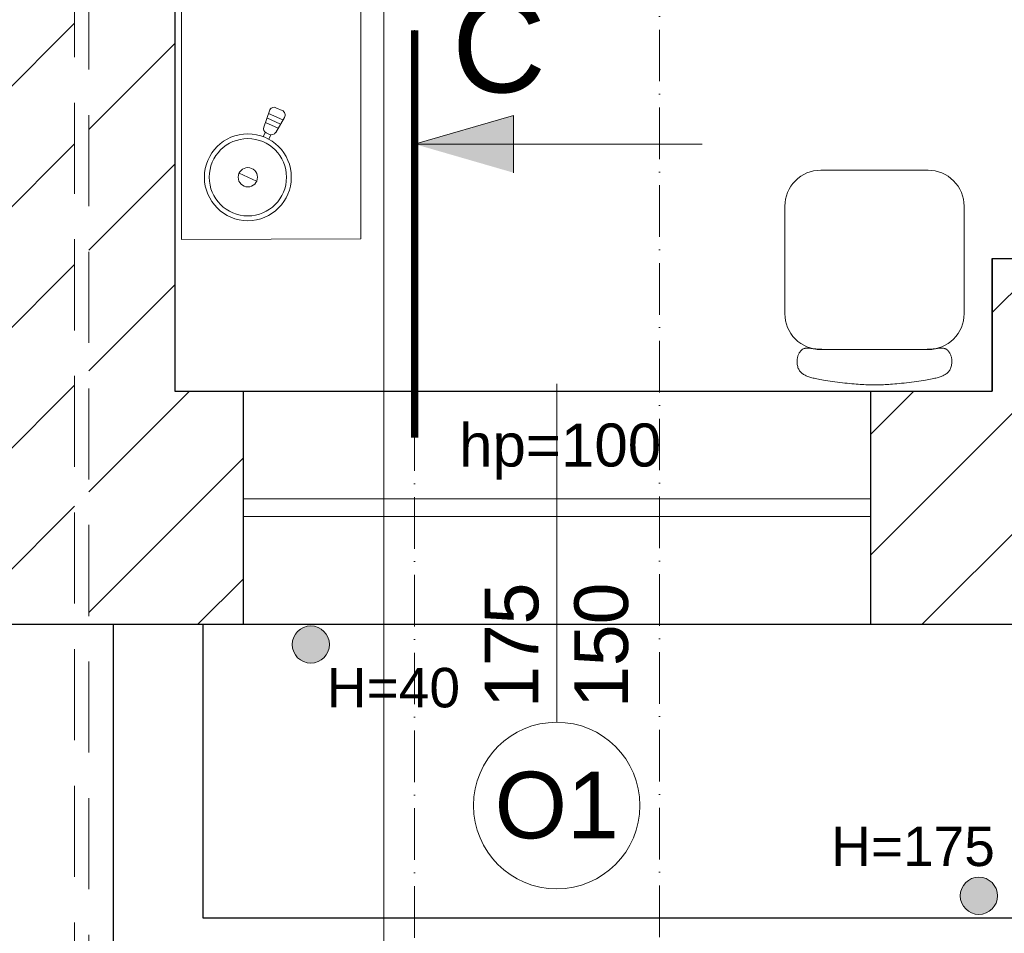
# Model space of a CAD drawing. Header units: millimetres. Extents: x 24385 to 79107, y -56478 to -23676.
# Tile 223 of 256: x 28011 to 28286, y -26096 to -25841. Entities that reach past the tile are written whole.
import ezdxf

# ---------------------------------------------------------------- set-up
doc = ezdxf.new("R2010")
doc.units = ezdxf.units.MM
doc.header["$LTSCALE"] = 2
doc.linetypes.add('ACAD_ISO10W100', pattern=[18, 12, -3, 0, -3])
doc.linetypes.add('HIDDENX2', pattern=[19.05, 12.7, -6.35])
for name, color, linetype, lineweight in [('0_OPIS', 7, 'Continuous', 13), ('3DPLAN_A_OKNA', 153, 'Continuous', 5), ('3DPLAN_A_TABELKA POMIESZCZEŃ', 7, 'Continuous', 0), ('3DPLAN_A_WYSOKOŚCI ZMIANA', 144, 'HIDDENX2', 5), ('A_STOL_OPIS', 55, 'Continuous', 5), ('A_TXT', 7, 'Continuous', 0), ('A_ZESTAWIENIE STOLARKI', 3, 'Continuous', 15), ('Opisy', 7, 'Continuous', 13)]:
    doc.layers.add(name, color=color, linetype=linetype, lineweight=lineweight)
for name, color, linetype in [('3DPLAN_A_KRESKOWANIE 1', 253, 'Continuous'), ('3DPLAN_A_OPIS', 8, 'Continuous'), ('3DPLAN_K_DZIAŁOWA NISKIE', 134, 'Continuous'), ('3DPLAN_K_NOŚNA', 7, 'Continuous'), ('3DPLAN_K_OBRYS', 243, 'Continuous'), ('3DPLAN_K_OBRYS WIDOK', 242, 'Continuous'), ('A_SCHODY', 6, 'Continuous')]:
    doc.layers.add(name, color=color, linetype=linetype)
doc.layers.add('3DPLAN_A_OBWIEDNIA', color=6, linetype='Continuous', plot=False)
doc.layers.add('FURNITURE ZD 1 500', color=7, linetype='Continuous', lineweight=13, true_color=0x9fa8a5)
doc.styles.add('ARIAL', font='arial.ttf')
doc.styles.add('TABEL1', font='txt')

# ---------------------------------------------------------------- blocks, each defined once
blk = doc.blocks.new('S50')
at = {"lineweight": 9, "ltscale": 0.0235}
blk.add_lwpolyline([(-0.1399, 0.4996), (-0.1468, 0.4994), (-0.1525, 0.4992), (-0.1572, 0.499), (-0.161, 0.4988), (-0.164, 0.4985), (-0.1666, 0.4982), (-0.1687, 0.4979), (-0.1707, 0.4977), (-0.1726, 0.4974), (-0.1744, 0.4971), (-0.1761, 0.4968), (-0.1779, 0.4966), (-0.1796, 0.4964), (-0.1813, 0.4962), (-0.183, 0.4961), (-0.1847, 0.496), (-0.1863, 0.4959), (-0.188, 0.4959), (-0.1897, 0.496), (-0.1913, 0.4962), (-0.1929, 0.4964), (-0.1945, 0.4968), (-0.196, 0.4973), (-0.1975, 0.4978), (-0.199, 0.4985), (-0.2004, 0.4993), (-0.2017, 0.5002), (-0.203, 0.5012), (-0.2042, 0.5023), (-0.2054, 0.5035), (-0.2065, 0.5047), (-0.2076, 0.506), (-0.2086, 0.5074), (-0.2096, 0.5088), (-0.2105, 0.5103), (-0.2113, 0.5119), (-0.2121, 0.5136), (-0.2129, 0.5154), (-0.2135, 0.5173), (-0.2141, 0.5193), (-0.2146, 0.5215), (-0.2151, 0.5237), (-0.2154, 0.5261), (-0.2157, 0.5286), (-0.2159, 0.5312), (-0.2159, 0.5339), (-0.2158, 0.5365), (-0.2156, 0.5393), (-0.2153, 0.542), (-0.2148, 0.5447), (-0.2141, 0.5474), (-0.2134, 0.5501), (-0.2124, 0.5526), (-0.2113, 0.5551), (-0.2101, 0.5574), (-0.2087, 0.5596), (-0.2072, 0.5616), (-0.2055, 0.5635), (-0.2037, 0.5652), (-0.2017, 0.5667), (-0.1997, 0.5682), (-0.1975, 0.5695), (-0.1953, 0.5708), (-0.1931, 0.5719), (-0.1907, 0.573), (-0.1883, 0.574), (-0.1858, 0.575), (-0.1832, 0.5759), (-0.1805, 0.5768), (-0.1776, 0.5777), (-0.1746, 0.5785), (-0.1714, 0.5794), (-0.168, 0.5802), (-0.1644, 0.5811), (-0.1606, 0.5819), (-0.1564, 0.5828), (-0.152, 0.5836), (-0.1472, 0.5845), (-0.142, 0.5854), (-0.1364, 0.5863), (-0.1304, 0.5872), (-0.124, 0.5881), (-0.1174, 0.5891), (-0.1105, 0.59), (-0.1035, 0.5909), (-0.0965, 0.5917), (-0.0894, 0.5926), (-0.0825, 0.5934), (-0.0758, 0.5941), (-0.0692, 0.5948), (-0.0628, 0.5954), (-0.0567, 0.596), (-0.0508, 0.5965), (-0.0451, 0.597), (-0.0397, 0.5974), (-0.0346, 0.5977), (-0.0297, 0.5979), (-0.0251, 0.5981), (-0.0208, 0.5982), (-0.0166, 0.5983), (-0.0125, 0.5984), (-0.0085, 0.5984), (-0.0046, 0.5984), (-0.0007, 0.5984), (0.0033, 0.5984), (0.0073, 0.5984), (0.0114, 0.5984), (0.0156, 0.5983), (0.02, 0.5982), (0.0245, 0.5981), (0.0293, 0.5979), (0.0342, 0.5977), (0.0395, 0.5974), (0.045, 0.597), (0.0507, 0.5965), (0.0566, 0.596), (0.0628, 0.5954), (0.0692, 0.5948), (0.0758, 0.5941), (0.0825, 0.5934), (0.0894, 0.5926), (0.0965, 0.5917), (0.1035, 0.5909), (0.1105, 0.59), (0.1174, 0.5891), (0.124, 0.5881), (0.1304, 0.5872), (0.1364, 0.5863), (0.142, 0.5854), (0.1472, 0.5845), (0.152, 0.5836), (0.1564, 0.5828), (0.1606, 0.5819), (0.1644, 0.5811), (0.168, 0.5802), (0.1714, 0.5794), (0.1746, 0.5785), (0.1776, 0.5777), (0.1805, 0.5768), (0.1832, 0.5759), (0.1858, 0.575), (0.1883, 0.574), (0.1907, 0.573), (0.1931, 0.5719), (0.1953, 0.5708), (0.1975, 0.5695), (0.1997, 0.5682), (0.2017, 0.5667), (0.2037, 0.5652), (0.2055, 0.5635), (0.2072, 0.5616), (0.2087, 0.5596), (0.2101, 0.5574), (0.2113, 0.5551), (0.2124, 0.5526), (0.2134, 0.5501), (0.2141, 0.5474), (0.2148, 0.5447), (0.2153, 0.542), (0.2156, 0.5393), (0.2158, 0.5365), (0.2159, 0.5339), (0.2159, 0.5312), (0.2157, 0.5286), (0.2154, 0.5261), (0.2151, 0.5237), (0.2146, 0.5215), (0.2141, 0.5193), (0.2135, 0.5173), (0.2129, 0.5154), (0.2121, 0.5136), (0.2113, 0.5119), (0.2105, 0.5103), (0.2096, 0.5088), (0.2086, 0.5074), (0.2076, 0.506), (0.2065, 0.5047), (0.2054, 0.5035), (0.2042, 0.5023), (0.203, 0.5012), (0.2017, 0.5002), (0.2004, 0.4993), (0.199, 0.4985), (0.1975, 0.4978), (0.196, 0.4973), (0.1945, 0.4968), (0.1929, 0.4964), (0.1913, 0.4962), (0.1897, 0.496), (0.188, 0.4959), (0.1863, 0.4959), (0.1847, 0.496), (0.183, 0.4961), (0.1813, 0.4962), (0.1796, 0.4964), (0.1779, 0.4966), (0.1761, 0.4968), (0.1744, 0.4971), (0.1726, 0.4974), (0.1707, 0.4977), (0.1687, 0.4979), (0.1666, 0.4982), (0.164, 0.4985), (0.161, 0.4988), (0.1572, 0.499), (0.1525, 0.4992), (0.1468, 0.4994), (0.1399, 0.4996), (0.1316, 0.4997), (0.1222, 0.4998), (0.1118, 0.4999), (0.1005, 0.5), (0.0886, 0.5), (0.0762, 0.5), (0.0635, 0.5), (0.0507, 0.5), (0.038, 0.5), (0.0253, 0.5), (0.0126, 0.5), (0, 0.5), (-0.0126, 0.5), (-0.0253, 0.5), (-0.038, 0.5), (-0.0507, 0.5), (-0.0635, 0.5), (-0.0762, 0.5), (-0.0886, 0.5), (-0.1005, 0.5), (-0.1118, 0.4999), (-0.1222, 0.4998), (-0.1316, 0.4997)], close=True, dxfattribs=at)
blk.add_lwpolyline([(-0.25, 0.1), (-0.25, 0.4, -0.414214), (-0.15, 0.5), (0.15, 0.5, -0.414214), (0.25, 0.4), (0.25, 0.1, -0.414214), (0.15, 0), (-0.15, 0, -0.414214)], format="xyb", close=True, dxfattribs=at)
blk = doc.blocks.new('31380106')
blk.add_line((-0.02, 0), (0.02, 0))
for radius in [0.09, 0.08, 0.02]:
    blk.add_circle((0, 0), radius)
blk = doc.blocks.new('kondygnacja -1')
at = {"layer": '3DPLAN_A_KRESKOWANIE 1'}
h = blk.add_hatch(dxfattribs=at)
h.set_pattern_fill('ANSI31', color=256, scale=7.5, style=0)
h.set_pattern_definition([(45, (23044.838, -26883.88), (-16.83798, 16.83798), [])])
h.paths.add_polyline_path([(31677.49, -24430.84), (30214.87, -24430.84), (30214.87, -24470.84), (30429.61, -24470.84), (30429.61, -24477.84), (30447.61, -24477.84), (30447.61, -24818.84), (30476.61, -24818.84), (30476.61, -24470.84), (31012.61, -24470.84), (31012.61, -24478.84), (31079.61, -24478.84), (31079.61, -24470.84), (31638.61, -24470.84), (31638.61, -25036.84), (31079.61, -25036.84), (31079.61, -25028.84), (31012.61, -25028.84), (31012.61, -25036.84), (30611.38, -25036.84), (30611.38, -25072.84), (31023.61, -25072.84), (31034.61, -25082.84), (31034.61, -25330.84), (31023.61, -25340.84), (30831.4, -25340.84, -0.038531), (30832.58, -25356.18), (30832.58, -25371.84), (31079.61, -25371.84), (31079.61, -25072.84), (31638.61, -25072.84), (31638.61, -25943.84), (30832.58, -25943.84), (30832.58, -26009.84), (31677.49, -26009.84)])
h.paths.add_polyline_path([(30682.61, -26009.84), (30832.58, -26009.84), (30832.58, -25943.84), (30760.61, -25943.84), (30760.61, -25454.67), (30735.61, -25464.58), (30735.61, -25943.84), (30682.61, -25943.84)])
h.paths.add_polyline_path([(30679.61, -25371.84), (30735.61, -25371.84), (30735.61, -25464.58), (30760.61, -25454.67), (30760.61, -25371.84), (30832.58, -25371.84), (30832.58, -25356.18, 0.038531), (30831.4, -25340.84), (30679.61, -25340.84)])
h.paths.add_polyline_path([(30355.83, -25371.84), (30425.61, -25371.84), (30425.61, -25379.84), (30463.61, -25379.84), (30463.61, -25424.74), (30471.61, -25424.74), (30471.61, -25395.84), (30533.61, -25395.84), (30533.61, -25371.84), (30576.61, -25371.84), (30576.61, -25341.84), (30472.61, -25341.84), (30472.61, -25326.84), (30427.61, -25326.84), (30427.61, -25341.84), (30355.83, -25341.84)])
h.paths.add_polyline_path([(30456.61, -25936.84), (30425.61, -25936.84), (30425.61, -25945.84), (30380.61, -25945.84), (30380.61, -26009.84), (30512.61, -26009.84), (30512.61, -25943.84), (30466.61, -25943.84), (30466.61, -25712.84), (30456.61, -25712.84)])
h.paths.add_polyline_path([(28888.61, -25941.84), (28888.61, -26009.84), (29013.61, -26009.84), (29013.61, -25941.84)])
h.paths.add_polyline_path([(28591.17, -26009.84), (28591.17, -25944.84), (28547.61, -25944.84), (28547.61, -26009.84)])
h.paths.add_polyline_path([(28624.61, -25870.53), (28654.8, -25870.53), (28654.8, -25924.53), (28624.61, -25924.53), (28624.61, -25944.84), (28591.17, -25944.84), (28591.17, -26009.84), (28713.61, -26009.84), (28713.61, -25941.84), (28672.61, -25941.84), (28672.61, -25932.84), (28657.61, -25932.84), (28657.61, -25716.84), (28624.61, -25716.84)])
h.paths.add_polyline_path([(28372.61, -25944.84), (28328.61, -25944.84), (28328.61, -25907.84), (28282.61, -25907.84), (28282.61, -25944.84), (28248.61, -25944.84), (28248.61, -26009.84), (28372.61, -26009.84)])
h.paths.add_polyline_path([(28092.61, -25563.84), (28054.61, -25563.84), (28054.61, -25383.84), (28067.6, -25383.84), (28067.61, -25375.84), (28340.61, -25375.84), (28340.61, -25341.84), (28070.61, -25341.84), (28070.61, -25332.84), (28030.61, -25332.84), (28030.61, -25395.6), (28048.71, -25395.6), (28048.71, -25449.6), (28030.61, -25449.6), (28030.61, -26009.84), (28073.61, -26009.84), (28073.61, -25944.84), (28054.61, -25944.84), (28054.61, -25668.84), (28092.61, -25668.84)])
h.paths.add_polyline_path([(27949.61, -25495.75), (27949.61, -25507.75), (27983.29, -25507.75), (27983.29, -25521.75), (27949.61, -25521.75), (27949.61, -25531.84), (27999.61, -25531.84), (27999.61, -25934.84), (27982.61, -25934.84), (27982.61, -25942.84), (27947.61, -25942.84), (27947.61, -26009.84), (28026.62, -26009.84), (28026.62, -25449.6), (27999.61, -25449.6), (27999.61, -25463.84), (27949.61, -25463.84), (27949.61, -25481.75), (27983.29, -25481.75), (27983.29, -25495.75)])
h.paths.add_polyline_path([(27982.61, -25361.84), (27952.61, -25361.84), (27952.61, -25332.84), (28026.62, -25332.84), (28026.62, -25395.6), (27999.61, -25395.6), (27999.61, -25377.84), (27982.61, -25377.84)])
h.paths.add_polyline_path([(26818.61, -25892.84), (26781.49, -25892.84), (26781.49, -26009.84), (26894.54, -26009.84), (26894.54, -25942.84), (26830.61, -25942.84), (26830.61, -25930.84), (26818.61, -25930.84)])
h.paths.add_polyline_path([(26894.54, -26009.84), (27115.94, -26009.84), (27115.94, -25942.84), (26894.54, -25942.84)])
h.paths.add_polyline_path([(27115.94, -25942.84), (27115.94, -26009.84), (27466.61, -26009.84), (27466.61, -25942.84), (27427.61, -25942.84), (27427.61, -25933.84), (27384.61, -25933.84), (27384.61, -25942.84)])
h.paths.add_polyline_path([(27641.61, -25942.84), (27641.61, -26009.84), (27802.61, -26009.84), (27802.61, -25942.84)])
h.paths.add_polyline_path([(30621.1, -25040.47), (30688.37, -25040.47), (30688.37, -25072.87), (30621.1, -25072.87)], flags=24)
at = {"layer": 'A_TXT', "ltscale": 0.2}
h = blk.add_hatch(color=256, dxfattribs=at)
h.paths.add_polyline_path([(28149.04, -25875.94), (28121.47, -25875.94), (28149.04, -25867.95)])
h.paths.add_polyline_path([(28149.04, -25883.92), (28121.47, -25875.94), (28149.04, -25875.94)])
at = {"layer": 'Opisy', "ltscale": 0.5}
h = blk.add_hatch(color=256, dxfattribs=at)
h.dxf.hatch_style = 1
h.paths.add_polyline_path([(28090.95, -26020.46), (28090.95, -26010.56, 0.73336)])
h.paths.add_polyline_path([(28090.95, -26010.56), (28090.95, -26020.46, 0.076465), (28092.51, -26020.7, 1.165591)])
h = blk.add_hatch(color=256, dxfattribs=at)
h.dxf.hatch_style = 1
h.paths.add_polyline_path([(28277.32, -26090.54), (28277.32, -26080.64, 0.73336)])
h.paths.add_polyline_path([(28277.32, -26080.64), (28277.32, -26090.54, 0.076465), (28278.88, -26090.78, 1.165591)])
at = {"layer": '3DPLAN_A_OBWIEDNIA'}
blk.add_lwpolyline([(28054.61, -25944.84), (28282.61, -25944.84), (28282.61, -25907.84), (28328.61, -25907.84), (28328.61, -25944.84), (28624.61, -25944.84), (28624.61, -25385.84), (28612.61, -25385.84), (28612.61, -25375.84), (28067.61, -25375.84), (28067.61, -25383.84), (28054.61, -25383.84), (28054.61, -25563.84), (28092.61, -25563.84), (28092.61, -25668.84), (28054.61, -25668.84), (28054.61, -25944.84)], dxfattribs=at)
at = {"layer": '3DPLAN_A_OKNA'}
for p, q in [((28073.61, -25974.84), (28248.61, -25974.84)), ((28073.61, -25979.84), (28248.61, -25979.84))]:
    blk.add_line(p, q, dxfattribs=at)
at = {"layer": '3DPLAN_A_WYSOKOŚCI ZMIANA'}
for p, q in [((28026.62, -26232.7), (28026.62, -23962.87)), ((28030.61, -23962.87), (28030.61, -26232.7))]:
    blk.add_line(p, q, dxfattribs=at)
at = {"layer": '3DPLAN_K_DZIAŁOWA NISKIE'}
blk.add_line((28073.61, -25944.84), (28248.61, -25944.84), dxfattribs=at)
at = {"layer": '3DPLAN_K_NOŚNA'}
for p, q in [((28054.61, -25668.84), (28054.61, -25944.84)), ((28282.61, -25907.84), (28282.61, -25944.84)), ((28282.61, -25907.84), (28328.61, -25907.84)), ((28054.61, -25944.84), (28073.61, -25944.84)), ((28073.61, -25944.84), (28073.61, -26009.84)), ((28248.61, -25944.84), (28248.61, -26009.84)), ((28248.61, -25944.84), (28282.61, -25944.84))]:
    blk.add_line(p, q, dxfattribs=at)
at = {"layer": '3DPLAN_K_OBRYS'}
for p, q in [((27947.61, -26009.84), (28073.61, -26009.84)), ((28248.61, -26009.84), (28372.61, -26009.84))]:
    blk.add_line(p, q, dxfattribs=at)
at = {"layer": '3DPLAN_K_OBRYS WIDOK'}
blk.add_line((28073.61, -26009.84), (28248.61, -26009.84), dxfattribs=at)
at = {"layer": 'A_SCHODY'}
for p, q in [((28037.49, -26117.84), (28037.49, -26009.84)), ((28062.49, -26091.84), (28062.49, -26009.84)), ((28288.49, -26091.84), (28062.49, -26091.84))]:
    blk.add_line(p, q, dxfattribs=at)
at = {"layer": 'A_STOL_OPIS'}
blk.add_line((28161.11, -26037.19), (28161.11, -25942.84), dxfattribs=at)
at = {"layer": 'A_TXT', "linetype": 'ACAD_ISO10W100', "ltscale": 0.6}
for p, q in [((28189.82, -25214.73), (28189.82, -26313.18)), ((28121.47, -25844.19), (28121.47, -26313.18))]:
    blk.add_line(p, q, dxfattribs=at)
at = {"layer": 'A_TXT', "ltscale": 0.2}
for p, q in [((28121.47, -25875.94), (28149.04, -25867.95)), ((28149.04, -25867.95), (28149.04, -25875.94)), ((28121.47, -25875.94), (28201.73, -25875.94)), ((28149.04, -25883.92), (28149.04, -25875.94))]:
    blk.add_line(p, q, dxfattribs=at)
at = {"layer": 'A_TXT', "lineweight": 35, "ltscale": 0.2, "const_width": 2}
blk.add_lwpolyline([(28121.47, -25844.19), (28121.47, -25957.8)], dxfattribs=at)
at = {"layer": 'A_ZESTAWIENIE STOLARKI', "ltscale": 0.25}
blk.add_circle((28161.11, -26060.41), 23.22, dxfattribs=at)
at = {"layer": 'FURNITURE ZD 1 500', "lineweight": 0}
for p, q in [((28079.37, -25871.22), (28080.96, -25866.64)), ((28082.79, -25865.81), (28084.54, -25866.6)), ((28084.05, -25870.37), (28080.27, -25868.64)), ((28084.72, -25869.21), (28080.71, -25867.38)), ((28085.13, -25868.49), (28082.71, -25872.69)), ((28083.39, -25871.53), (28079.83, -25869.91)), ((28079.25, -25873.88), (28079.8, -25872.67)), ((28081.02, -25873.23), (28080.09, -25872.8)), ((28080.76, -25874.57), (28081.31, -25873.36))]:
    blk.add_line(p, q, dxfattribs=at)
at = {"layer": 'FURNITURE ZD 1 500'}
blk.add_lwpolyline([(28106.45, -25902.36), (28056.45, -25902.56), (28056.45, -25752.36), (28106.45, -25752.36)], close=True, dxfattribs=at)
at = {"layer": 'FURNITURE ZD 1 500', "lineweight": 0}
for centre, start, end in [((28082.24, -25867.02), 65.4613, 163.5914), ((28084.01, -25867.77), 327.3312, 65.4613), ((28080.65, -25871.59), 163.5914, 245.4613), ((28081.57, -25872.02), 245.4613, 327.3312)]:
    blk.add_arc(centre, 1.33, start, end, dxfattribs=at)
at = {"layer": 'Opisy', "ltscale": 0.5}
blk.add_line((28112.85, -25598.78), (28112.85, -26285.41), dxfattribs=at)
for centre in [(28092.51, -26015.51), (28278.88, -26085.59)]:
    blk.add_circle(centre, 5.19, dxfattribs=at)
at = {"layer": 'FURNITURE ZD 1 500', "lineweight": 0, "xscale": 134.6710823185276, "yscale": 134.6710823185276, "zscale": 134.6710823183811, "rotation": 155.4613033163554}
blk.add_blockref('31380106', (28074.95, -25885.19), dxfattribs=at)
at = {"layer": 'FURNITURE ZD 1 500', "extrusion": (1.54228e-17, 1.54228e-17, -1), "xscale": -100, "yscale": 100, "zscale": -100, "rotation": 180}
blk.add_blockref('S50', (-28249.75, -25883.24), dxfattribs=at)
at = {"layer": '3DPLAN_A_OPIS', "color": 1, "lineweight": 30, "style": 'ARIAL'}
for tag, p in [('PRZESUNIĘCIE_WEJŚCIA', (27655.16, -24535.33)), ('WYŁĄCZONE', (27007.18, -24723.98)), ('Z_OPRACOWANIA', (26996.84, -24746.42)), ('WYŁĄCZONE', (30803.05, -24760.87)), ('Z_OPRACOWANIA', (30792.71, -24783.3)), ('WYŁĄCZONE', (28894.9, -24826.59)), ('Z_OPRACOWANIA', (28884.56, -24849.03)), ('POWIĘKSZENIE_WEJŚCIA', (28313.68, -25144.41)), ('POWIĘKSZENIE_WEJŚCIA', (29600.62, -25191.36)), ('POWIĘKSZENIE_WEJŚCIA', (28011.45, -25235.42)), ('WYŁĄCZONE', (29754.42, -25678.17)), ('Z_OPRACOWANIA', (29744.08, -25700.6)), ('WYJŚCIE_EWAKUACYJNE', (27763.79, -26106.07))]:
    blk.add_attdef(tag, p, '', height=12, dxfattribs=at)
at = {"layer": '3DPLAN_A_OPIS', "color": 0, "lineweight": 30, "style": 'ARIAL'}
for tag, p in [('UGUL_1', (29350.3, -24586.01)), ('UGUL_2', (29622.92, -24586.01)), ('UGUL_3', (29833.15, -24586.01))]:
    blk.add_attdef(tag, p, '', height=12, dxfattribs=at)
at = {"layer": '3DPLAN_A_TABELKA POMIESZCZEŃ', "color": 7, "ltscale": 0.5, "char_height": 11, "width": 59.2068, "attachment_point": 1, "style": 'ARIAL'}
for s, insert in [('H=40', (28096.98, -26022.03)), ('H=175', (28237.64, -26066.3))]:
    blk.add_mtext(s, dxfattribs=dict(at, insert=insert))
at = {"layer": '3DPLAN_A_TABELKA POMIESZCZEŃ', "ltscale": 0.5, "style": 'ARIAL'}
for tag, p in [('KURTYNA', (27861.91, -26064.85)), ('POWIETRZNA', (27861.91, -26084.56))]:
    blk.add_attdef(tag, p, '', height=12, dxfattribs=at)
at = {"layer": 'A_STOL_OPIS', "ltscale": 0.2, "insert": (28161.11, -26015.72), "char_height": 15, "attachment_point": 5, "rotation": 90, "style": 'TABEL1'}
blk.add_mtext_dynamic_manual_height_columns('\\pxqc;{\\fArial|b0|i0|c238|p34;175\\P150}', width=72.9007, gutter_width=100, heights=[0], dxfattribs=at)
at = {"layer": 'A_TXT', "ltscale": 0.2, "insert": (28131.88, -25861.89), "char_height": 26, "width": 72.9007, "attachment_point": 7, "style": 'TABEL1'}
blk.add_mtext('{\\fArial|b0|i0|c238|p34;C}', dxfattribs=at)
at = {"layer": 'A_ZESTAWIENIE STOLARKI', "ltscale": 0.2, "style": 'TABEL1'}
for s, insert, char_height, attachment_point in [('\\pxqc;{\\fArial|b0|i0|c238|p34;hp=100}', (28125.61, -25953.87), 12, 1), ('{\\fArial|b0|i0|c238|p34;O1}', (28161.11, -26060.41), 18.59, 5)]:
    blk.add_mtext_dynamic_manual_height_columns(s, width=72.9007, gutter_width=100, heights=[0], dxfattribs=dict(at, insert=insert, char_height=char_height, attachment_point=attachment_point))

msp = doc.modelspace()

# ---------------------------------------------------------------- block references
at = {"layer": '0_OPIS'}
msp.add_blockref('kondygnacja -1', (0, 0), dxfattribs=at)

doc.saveas('drawing.dxf')
